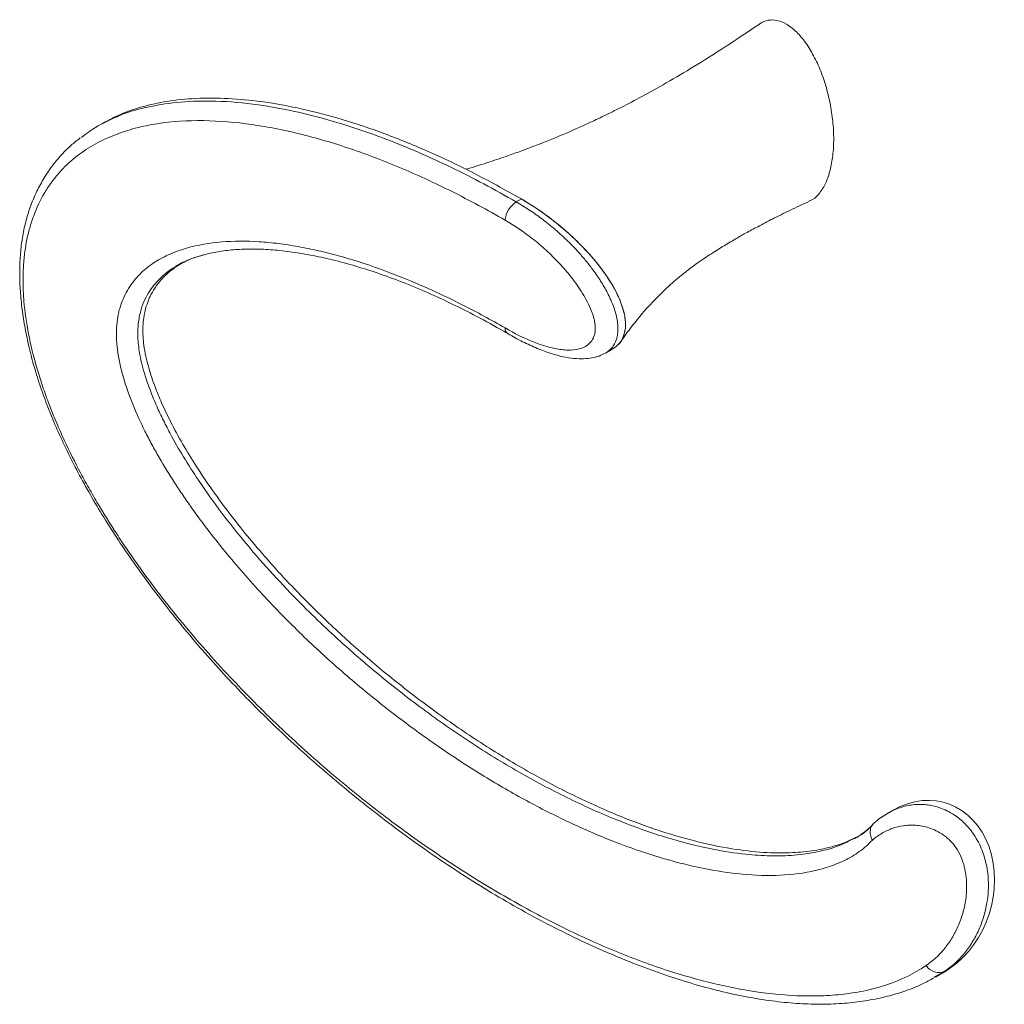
# Model space of a CAD drawing. Header units: millimetres. Extents: x -598 to 246, y 15 to 615.
# Tile 3 of 4: x 62 to 246, y 15 to 198. Entities that reach past the tile are written whole.
import ezdxf

# ---------------------------------------------------------------- set-up
doc = ezdxf.new("R2010")
doc.units = ezdxf.units.MM

msp = doc.modelspace()

# ---------------------------------------------------------------- linework, layer by layer
at = {"color": 7, "linetype": 'Continuous', "lineweight": 15}
for p, q in [((77.221, 179.096), (76.265, 178.544)), ((154.554, 164.438), (155.504, 164.987)), ((91.293, 152.529), (90.967, 152.364)), ((171.17, 136.209), (170.933, 136.102)), ((171.207, 136.228), (172.575, 137.018)), ((224.927, 50.863), (223.916, 50.28)), ((221.682, 48.704), (221.683, 48.704)), ((217.66, 45.596), (217.829, 45.677)), ((235.567, 21.348), (234.617, 20.799)), ((232.774, 19.794), (232.557, 19.676)), ((232.832, 19.679), (233.787, 20.231))]:
    msp.add_line(p, q, dxfattribs=at)
at = {"color": 8, "linetype": 'Continuous', "lineweight": 15}
msp.add_line((234.617, 20.799), (232.774, 19.794), dxfattribs=at)
at = {"color": 7, "linetype": 'Continuous', "lineweight": 15}
for centre, radius, start, end in [((157.087, 160.513), 4.671, 122.83562, 173.54588), ((233.473, 23.331), 2.778, 211.94697, 294.31743)]:
    msp.add_arc(centre, radius, start, end, dxfattribs=at)
at = {"color": 8, "linetype": 'Continuous', "lineweight": 15}
msp.add_arc((153.813, 140.932), 1.368, 181.04528, 236.52983, dxfattribs=at)
at = {"color": 7, "linetype": 'Continuous', "lineweight": 15}
for centre, major_axis, ratio, start_param, end_param in [((155.504, 152.738), (18.395, -14.59), 0.432051, 6.1177452, 8.1841124), ((229.75, 35.793), (5.066, 16.413), 0.804462, 3.9317824, 6.996909)]:
    msp.add_ellipse(centre, major_axis=major_axis, ratio=ratio, start_param=start_param, end_param=end_param, dxfattribs=at)
for points, knots in [([(199.972, 197.646), (197.837, 196.207), (193.799, 193.486), (187.995, 189.843), (182.816, 186.774), (178.271, 184.244), (174.386, 182.204), (171.058, 180.548), (167.465, 178.848), (163.505, 177.095), (160.001, 175.669), (157.466, 174.691), (155.506, 173.959), (152.834, 173.001), (149.337, 171.832), (146.68, 170.973), (145.16, 170.544), (145.115, 170.531)], [0, 0, 0, 0, 0.1284649, 0.2429245, 0.3433756, 0.4298156, 0.5022487, 0.5607356, 0.6119406, 0.6952537, 0.7692241, 0.7918742, 0.8237934, 0.8686713, 0.9266195, 0.997812, 1, 1, 1, 1]), ([(205.002, 197.644), (204.416, 197.919), (203.213, 198.486), (201.544, 198.411), (200.457, 198.081), (200.02, 197.66), (199.985, 197.627)], [0, 0, 0, 0, 0.3023232, 0.6215208, 0.9697534, 1, 1, 1, 1]), ([(209.286, 164.642), (209.5, 164.719), (210.287, 165.002), (211.33, 166.156), (212.434, 167.976), (213.233, 170.342), (213.73, 173.104), (213.896, 176.178), (213.73, 179.444), (213.235, 182.78), (212.43, 186.064), (211.344, 189.174), (210.013, 192.002), (208.478, 194.427), (206.786, 196.419), (205.586, 197.243), (205.002, 197.644)], [0, 0, 0, 0, 0.02595597, 0.09559238, 0.17145967, 0.25265975, 0.33771578, 0.42478744, 0.51185911, 0.59691513, 0.67811521, 0.75398251, 0.82361891, 0.8869563, 0.94501272, 1, 1, 1, 1]), ([(155.504, 164.987), (152.429, 166.699), (146.384, 170.065), (137.525, 174.202), (129.094, 177.579), (121.165, 180.176), (113.796, 182.045), (107.023, 183.239), (100.679, 183.84), (94.809, 183.86), (89.443, 183.322), (84.764, 182.301), (80.71, 180.936), (78.344, 179.687), (77.222, 179.094)], [0, 0, 0, 0, 0.1088244, 0.2139103, 0.3147132, 0.4105364, 0.5008596, 0.5854183, 0.6641388, 0.7440611, 0.8172678, 0.8841172, 0.9450386, 1, 1, 1, 1]), ([(73.319, 176.486), (74.178, 177.141), (76.229, 178.708), (78.592, 179.741), (79.967, 180.342)], [0, 0, 0, 0, 0.4182716, 1, 1, 1, 1]), ([(152.445, 161.038), (150.795, 161.991), (149.145, 162.912), (145.846, 164.689), (144.198, 165.544), (139.267, 168.008), (135.993, 169.514), (129.475, 172.245), (126.23, 173.471), (119.77, 175.625), (116.569, 176.548), (111.82, 177.68), (110.245, 178.015), (107.121, 178.595), (105.573, 178.84), (100.969, 179.431), (97.953, 179.635), (92.056, 179.603), (89.195, 179.366), (85.75, 178.745), (85.068, 178.604), (83.716, 178.289), (83.048, 178.113), (81.074, 177.536), (79.799, 177.081), (77.337, 176.022), (76.15, 175.417), (73.874, 174.04), (72.785, 173.269), (70.718, 171.535), (69.74, 170.573), (68.6, 169.231), (68.376, 168.956), (67.939, 168.394), (67.726, 168.107), (67.104, 167.228), (66.711, 166.619), (65.599, 164.716), (64.949, 163.347), (64.126, 161.13), (63.876, 160.363), (63.432, 158.771), (63.238, 157.946), (62.909, 156.256), (62.775, 155.388), (62.568, 153.605), (62.495, 152.688), (62.411, 150.817), (62.401, 149.864), (62.444, 147.922), (62.497, 146.931), (62.749, 143.917), (63.039, 141.873), (63.843, 137.725), (64.357, 135.62), (65.287, 132.42), (65.623, 131.344), (66.339, 129.208), (66.718, 128.144), (67.916, 124.963), (68.794, 122.857), (70.693, 118.67), (71.713, 116.59), (73.34, 113.487), (73.9, 112.454), (75.04, 110.41), (75.623, 109.396), (77.406, 106.377), (78.64, 104.395), (80.553, 101.465), (81.202, 100.494), (82.516, 98.57), (83.179, 97.62), (86.529, 92.917), (89.311, 89.318), (95.04, 82.38), (97.987, 79.044), (102.516, 74.21), (104.043, 72.628), (107.133, 69.518), (108.695, 67.992), (113.402, 63.517), (116.578, 60.664), (121.393, 56.563), (123.007, 55.226), (126.243, 52.617), (127.865, 51.345), (131.121, 48.86), (132.753, 47.649), (136.027, 45.286), (137.669, 44.135), (142.597, 40.778), (145.89, 38.666), (150.838, 35.684), (152.489, 34.721), (155.788, 32.86), (157.436, 31.962), (160.73, 30.232), (162.376, 29.399), (165.665, 27.8), (167.309, 27.034), (172.226, 24.842), (175.487, 23.521), (180.352, 21.759), (181.97, 21.208), (185.189, 20.186), (186.79, 19.714), (189.976, 18.852), (191.56, 18.462), (194.712, 17.767), (196.28, 17.462), (200.942, 16.687), (203.995, 16.354), (208.482, 16.168), (209.964, 16.158), (212.882, 16.253), (214.318, 16.357), (217.141, 16.688), (218.528, 16.916), (220.567, 17.358), (221.241, 17.523), (222.569, 17.888), (223.224, 18.087), (226.45, 19.176), (228.879, 20.336), (231.115, 21.861)], [0, 0, 0, 0, 0.015625, 0.015625, 0.03125, 0.03125, 0.0625, 0.0625, 0.09375, 0.09375, 0.125, 0.125, 0.140625, 0.140625, 0.15625, 0.15625, 0.1875, 0.1875, 0.21875, 0.21875, 0.2265625, 0.2265625, 0.234375, 0.234375, 0.25, 0.25, 0.265625, 0.265625, 0.28125, 0.28125, 0.296875, 0.296875, 0.3007812, 0.3007812, 0.3046875, 0.3046875, 0.3125, 0.3125, 0.328125, 0.328125, 0.3359375, 0.3359375, 0.34375, 0.34375, 0.3515625, 0.3515625, 0.359375, 0.359375, 0.3671875, 0.3671875, 0.375, 0.375, 0.390625, 0.390625, 0.40625, 0.40625, 0.4140625, 0.4140625, 0.421875, 0.421875, 0.4375, 0.4375, 0.453125, 0.453125, 0.4609375, 0.4609375, 0.46875, 0.46875, 0.484375, 0.484375, 0.4921875, 0.4921875, 0.5, 0.5, 0.53125, 0.53125, 0.5625, 0.5625, 0.578125, 0.578125, 0.59375, 0.59375, 0.625, 0.625, 0.640625, 0.640625, 0.65625, 0.65625, 0.671875, 0.671875, 0.6875, 0.6875, 0.71875, 0.71875, 0.734375, 0.734375, 0.75, 0.75, 0.765625, 0.765625, 0.78125, 0.78125, 0.8125, 0.8125, 0.828125, 0.828125, 0.84375, 0.84375, 0.859375, 0.859375, 0.875, 0.875, 0.90625, 0.90625, 0.921875, 0.921875, 0.9375, 0.9375, 0.953125, 0.953125, 0.9609375, 0.9609375, 0.96875, 0.96875, 1, 1, 1, 1]), ([(73.075, 176.375), (72.513, 175.937), (71.2, 174.914), (69.355, 173.029), (67.544, 170.8), (65.985, 168.399), (64.672, 165.85), (63.606, 163.166), (62.783, 160.356), (62.203, 157.462), (61.867, 154.473), (61.751, 151.39), (61.848, 148.157), (62.159, 144.78), (62.683, 141.28), (63.418, 137.682), (64.362, 134.012), (65.505, 130.305), (66.844, 126.593), (68.39, 122.8), (70.153, 118.9), (72.16, 114.863), (74.387, 110.751), (76.839, 106.565), (79.517, 102.31), (82.422, 97.994), (85.572, 93.599), (88.971, 89.121), (92.608, 84.603), (96.447, 80.104), (100.465, 75.658), (104.667, 71.262), (109.06, 66.915), (113.65, 62.618), (118.443, 58.371), (123.445, 54.174), (128.663, 50.026), (134.047, 45.982), (139.538, 42.104), (145.066, 38.443), (150.623, 35.007), (156.197, 31.805), (161.774, 28.846), (167.341, 26.137), (172.886, 23.685), (178.4, 21.495), (183.867, 19.568), (189.222, 17.939), (194.393, 16.633), (199.328, 15.658), (204.032, 15.002), (208.511, 14.656), (212.773, 14.609), (216.822, 14.851), (220.666, 15.378), (224.155, 16.135), (227.406, 17.14), (230.181, 18.237), (231.877, 19.174), (232.597, 19.572)], [0, 0, 0, 0, 0.0105141, 0.0245413, 0.0381512, 0.0513591, 0.0641984, 0.076713, 0.088952, 0.1009751, 0.1124007, 0.1239188, 0.1356552, 0.1475948, 0.159718, 0.1719961, 0.1843906, 0.1968533, 0.2093144, 0.2217667, 0.2352224, 0.24909, 0.2634397, 0.2783201, 0.2937698, 0.3098132, 0.326454, 0.3440459, 0.3623801, 0.3810902, 0.4002406, 0.4198895, 0.4400942, 0.4609105, 0.482393, 0.5045944, 0.5275661, 0.5514083, 0.5753155, 0.5993019, 0.6233488, 0.6474359, 0.6715423, 0.6956416, 0.7197099, 0.7437257, 0.767732, 0.7915888, 0.8145713, 0.8367242, 0.8581038, 0.8787668, 0.8987698, 0.9181699, 0.9370267, 0.9554099, 0.9710545, 0.9876986, 1, 1, 1, 1]), ([(173.332, 137.598), (173.378, 137.624), (173.961, 137.962), (174.646, 139.21), (175.089, 141.425), (174.67, 144.182), (173.495, 147.207), (171.643, 150.394), (169.198, 153.638), (166.247, 156.84), (162.897, 159.878), (159.271, 162.679), (156.771, 164.21), (155.504, 164.987)], [0, 0, 0, 0, 0.0068536, 0.0863116, 0.1596965, 0.2330813, 0.3125394, 0.4021427, 0.5034824, 0.6161561, 0.7383705, 0.8674113, 1, 1, 1, 1]), ([(174.07, 138.379), (174.742, 139.327), (175.981, 141.074), (177.965, 143.506), (179.733, 145.477), (181.276, 147.056), (182.691, 148.412), (184.038, 149.616), (185.364, 150.731), (187.14, 152.124), (189.356, 153.71), (191.804, 155.313), (193.885, 156.584), (195.72, 157.658), (197.516, 158.673), (199.793, 159.907), (202.552, 161.334), (205.789, 162.931), (208.093, 164.001), (209.322, 164.572)], [0, 0, 0, 0, 0.0927864, 0.1711335, 0.2352875, 0.2856418, 0.3283112, 0.3776658, 0.4219524, 0.4733808, 0.542188, 0.6075314, 0.6638037, 0.6944233, 0.735209, 0.7861609, 0.8472743, 0.9185499, 1, 1, 1, 1]), ([(152.445, 140.907), (154.194, 139.897), (155.898, 139.052), (158.389, 138.042), (159.208, 137.75), (160.825, 137.265), (161.623, 137.073), (162.802, 136.88), (163.193, 136.832), (163.955, 136.774), (164.329, 136.764), (165.426, 136.799), (166.125, 136.906), (167.104, 137.261), (167.415, 137.412), (167.991, 137.794), (168.26, 138.028), (168.723, 138.593), (168.918, 138.923), (169.134, 139.519), (169.192, 139.735), (169.273, 140.19), (169.297, 140.431), (169.309, 140.942), (169.297, 141.211), (169.237, 141.757), (169.191, 142.037), (169.066, 142.609), (168.989, 142.899), (168.812, 143.474), (168.712, 143.76), (168.382, 144.618), (168.122, 145.191), (167.559, 146.296), (167.255, 146.833), (166.613, 147.884), (166.273, 148.4), (165.572, 149.401), (165.211, 149.884), (164.107, 151.293), (163.34, 152.178), (161.757, 153.861), (160.937, 154.664), (159.284, 156.167), (158.449, 156.872), (155.917, 158.863), (154.197, 160.027), (152.445, 161.038)], [0, 0, 0, 0, 0.125, 0.125, 0.1875, 0.1875, 0.25, 0.25, 0.28125, 0.28125, 0.3125, 0.3125, 0.375, 0.375, 0.40625, 0.40625, 0.4375, 0.4375, 0.46875, 0.46875, 0.484375, 0.484375, 0.5, 0.5, 0.515625, 0.515625, 0.53125, 0.53125, 0.546875, 0.546875, 0.5625, 0.5625, 0.59375, 0.59375, 0.625, 0.625, 0.65625, 0.65625, 0.6875, 0.6875, 0.75, 0.75, 0.8125, 0.8125, 0.875, 0.875, 1, 1, 1, 1]), ([(221.078, 45.294), (220.7, 44.885), (220.304, 44.502), (219.482, 43.782), (219.057, 43.446), (217.745, 42.504), (216.82, 41.96), (215.372, 41.249), (214.879, 41.03), (213.874, 40.624), (213.362, 40.438), (211.81, 39.928), (210.751, 39.652), (207.51, 38.985), (205.266, 38.756), (200.644, 38.639), (198.264, 38.753), (193.394, 39.279), (190.923, 39.688), (187.169, 40.495), (185.91, 40.796), (183.376, 41.459), (182.102, 41.822), (178.267, 42.995), (175.689, 43.892), (170.505, 45.897), (167.901, 47.004), (162.671, 49.418), (160.054, 50.722), (154.815, 53.514), (152.193, 55.004), (148.257, 57.376), (146.942, 58.191), (144.323, 59.862), (143.017, 60.718), (139.11, 63.349), (136.521, 65.186), (131.374, 69.03), (128.815, 71.036), (123.732, 75.227), (121.207, 77.414), (117.446, 80.841), (116.197, 82.009), (113.709, 84.397), (112.468, 85.619), (108.772, 89.362), (106.361, 91.94), (101.66, 97.283), (99.37, 100.049), (96.047, 104.369), (94.958, 105.838), (93.357, 108.091), (92.828, 108.851), (91.784, 110.388), (91.268, 111.166), (89.749, 113.512), (88.773, 115.101), (87.372, 117.525), (86.915, 118.34), (86.026, 119.987), (85.596, 120.815), (84.353, 123.305), (83.588, 124.977), (82.561, 127.508), (82.239, 128.356), (81.641, 130.059), (81.364, 130.919), (80.873, 132.628), (80.657, 133.476), (80.386, 134.739), (80.305, 135.16), (80.16, 135.992), (80.098, 136.403), (79.941, 137.621), (79.878, 138.413), (79.831, 139.957), (79.852, 140.707), (79.974, 142.168), (80.077, 142.867), (80.291, 143.868), (80.371, 144.195), (80.55, 144.831), (80.647, 145.139), (81.174, 146.635), (81.716, 147.691), (82.665, 149.119), (83.004, 149.568), (83.723, 150.419), (84.104, 150.821), (85.298, 151.959), (86.154, 152.617), (87.96, 153.776), (88.91, 154.276), (90.395, 154.927), (90.901, 155.126), (91.922, 155.492), (92.44, 155.659), (95.057, 156.416), (97.246, 156.784), (101.769, 157.155), (104.103, 157.156), (107.699, 156.924), (108.913, 156.807), (111.357, 156.502), (112.587, 156.313), (115.066, 155.869), (116.314, 155.613), (118.827, 155.037), (120.092, 154.718), (123.9, 153.671), (126.453, 152.856), (131.587, 151.014), (134.167, 149.987), (139.352, 147.732), (141.958, 146.504), (145.885, 144.512), (147.197, 143.823), (149.82, 142.4), (151.133, 141.665), (152.445, 140.907)], [0, 0, 0, 0, 0.0078125, 0.0078125, 0.015625, 0.015625, 0.03125, 0.03125, 0.0390625, 0.0390625, 0.046875, 0.046875, 0.0625, 0.0625, 0.09375, 0.09375, 0.125, 0.125, 0.15625, 0.15625, 0.171875, 0.171875, 0.1875, 0.1875, 0.21875, 0.21875, 0.25, 0.25, 0.28125, 0.28125, 0.3125, 0.3125, 0.328125, 0.328125, 0.34375, 0.34375, 0.375, 0.375, 0.40625, 0.40625, 0.4375, 0.4375, 0.453125, 0.453125, 0.46875, 0.46875, 0.5, 0.5, 0.53125, 0.53125, 0.546875, 0.546875, 0.5546875, 0.5546875, 0.5625, 0.5625, 0.578125, 0.578125, 0.5859375, 0.5859375, 0.59375, 0.59375, 0.609375, 0.609375, 0.6171875, 0.6171875, 0.625, 0.625, 0.6328125, 0.6328125, 0.6367187, 0.6367187, 0.640625, 0.640625, 0.6484375, 0.6484375, 0.65625, 0.65625, 0.6640625, 0.6640625, 0.6679687, 0.6679687, 0.671875, 0.671875, 0.6875, 0.6875, 0.6953125, 0.6953125, 0.703125, 0.703125, 0.71875, 0.71875, 0.734375, 0.734375, 0.7421875, 0.7421875, 0.75, 0.75, 0.78125, 0.78125, 0.8125, 0.8125, 0.828125, 0.828125, 0.84375, 0.84375, 0.859375, 0.859375, 0.875, 0.875, 0.90625, 0.90625, 0.9375, 0.9375, 0.96875, 0.96875, 0.984375, 0.984375, 1, 1, 1, 1]), ([(90.959, 152.433), (91.194, 152.58), (92.018, 153.098), (93.657, 153.786), (95.906, 154.527), (98.486, 155.114), (101.329, 155.508), (104.447, 155.675), (107.769, 155.605), (111.321, 155.291), (115.119, 154.725), (119.187, 153.897), (123.493, 152.793), (127.994, 151.403), (132.628, 149.737), (137.372, 147.796), (142.222, 145.585), (147.173, 143.076), (150.796, 141.131), (152.766, 139.955), (153.053, 139.784)], [0, 0, 0, 0, 0.0168469, 0.0592071, 0.1040616, 0.1518685, 0.2047185, 0.2584592, 0.3139484, 0.3715728, 0.4317407, 0.4948505, 0.5614928, 0.6298659, 0.699189, 0.7695533, 0.8410225, 0.9136398, 0.9874264, 1, 1, 1, 1]), ([(92.222, 153.116), (91.442, 152.621), (90.012, 151.715), (88.297, 150.068), (87.048, 148.459), (86.168, 146.914), (85.521, 145.342), (85.081, 143.738), (84.843, 142.086), (84.772, 140.522), (84.838, 138.91), (85.051, 137.097), (85.486, 134.91), (86.159, 132.477), (87.104, 129.762), (88.347, 126.741), (90.054, 123.167), (92.195, 119.246), (94.792, 114.989), (97.867, 110.426), (101.61, 105.375), (106.084, 99.869), (111.338, 93.971), (117.265, 87.904), (123.826, 81.773), (130.954, 75.701), (138.691, 69.727), (146.943, 63.998), (155.676, 58.619), (164.563, 53.852), (173.268, 49.906), (181.378, 46.9), (188.789, 44.783), (195.424, 43.474), (201.16, 42.881), (206.032, 42.859), (210.108, 43.258), (213.533, 44.005), (216.136, 44.854), (217.528, 45.577), (218.045, 45.845)], [0, 0, 0, 0, 0.0200703, 0.0367642, 0.0506283, 0.0621898, 0.0719427, 0.0826451, 0.0917602, 0.0997424, 0.1073343, 0.1159597, 0.1259594, 0.1380544, 0.1495356, 0.1632643, 0.1797416, 0.1995186, 0.2193393, 0.2423568, 0.2689056, 0.2992499, 0.333591, 0.3720374, 0.4120319, 0.4554973, 0.5021074, 0.5513128, 0.6027382, 0.6572101, 0.7091652, 0.7581267, 0.8034622, 0.8448375, 0.88211, 0.9135033, 0.9413808, 0.9659206, 0.9873494, 1, 1, 1, 1]), ([(153.051, 139.821), (153.479, 139.568), (154.835, 138.765), (157.101, 137.662), (159.713, 136.566), (162.123, 135.785), (164.282, 135.311), (166.193, 135.124), (167.862, 135.163), (169.334, 135.434), (170.424, 135.783), (170.992, 136.132), (171.154, 136.231)], [0, 0, 0, 0, 0.0693035, 0.2197041, 0.3695915, 0.5003146, 0.6193032, 0.7282609, 0.8193511, 0.8984194, 0.9710922, 1, 1, 1, 1]), ([(223.925, 50.263), (223.446, 49.984), (222.565, 49.47), (221.772, 48.791), (221.41, 48.481)], [0, 0, 0, 0, 0.543199, 1, 1, 1, 1]), ([(221.236, 48.255), (220.851, 47.86), (220.03, 47.017), (218.866, 46.151), (218.045, 45.721), (217.788, 45.587)], [0, 0, 0, 0, 0.3767702, 0.8051043, 1, 1, 1, 1]), ([(221.421, 48.469), (221.298, 48.372), (220.959, 48.106), (220.682, 47.413), (220.622, 46.516), (220.823, 45.795), (221.018, 45.402), (221.072, 45.305), (221.078, 45.294)], [0, 0, 0, 0, 0.1458653, 0.4018023, 0.6578513, 0.9140973, 0.9901026, 1, 1, 1, 1]), ([(231.115, 21.861), (232.346, 22.701), (233.439, 23.711), (234.893, 25.457), (235.346, 26.078), (236.187, 27.403), (236.575, 28.107), (237.1, 29.234), (237.265, 29.621), (237.572, 30.414), (237.714, 30.82), (238.104, 32.072), (238.315, 32.951), (238.609, 34.817), (238.689, 35.788), (238.67, 37.319), (238.64, 37.843), (238.549, 38.653), (238.511, 38.927), (238.417, 39.486), (238.361, 39.771), (238.227, 40.344), (238.15, 40.632), (237.973, 41.212), (237.872, 41.505), (237.528, 42.383), (237.251, 42.955), (236.823, 43.648), (236.733, 43.786), (236.547, 44.054), (236.452, 44.185), (236.157, 44.567), (235.949, 44.808), (235.514, 45.265), (235.289, 45.476), (234.834, 45.865), (234.603, 46.044), (233.902, 46.538), (233.441, 46.803), (232.53, 47.246), (232.076, 47.425), (231.199, 47.708), (230.773, 47.815), (229.94, 47.973), (229.534, 48.025), (228.737, 48.083), (228.346, 48.088), (227.589, 48.059), (227.22, 48.024), (226.14, 47.867), (225.454, 47.692), (224.46, 47.335), (224.134, 47.199), (223.493, 46.898), (223.177, 46.732), (222.248, 46.188), (221.653, 45.769), (221.078, 45.294)], [0, 0, 0, 0, 0.125, 0.125, 0.1875, 0.1875, 0.25, 0.25, 0.28125, 0.28125, 0.3125, 0.3125, 0.375, 0.375, 0.4375, 0.4375, 0.46875, 0.46875, 0.484375, 0.484375, 0.5, 0.5, 0.515625, 0.515625, 0.53125, 0.53125, 0.5625, 0.5625, 0.5703125, 0.5703125, 0.578125, 0.578125, 0.59375, 0.59375, 0.609375, 0.609375, 0.625, 0.625, 0.65625, 0.65625, 0.6875, 0.6875, 0.71875, 0.71875, 0.75, 0.75, 0.78125, 0.78125, 0.8125, 0.8125, 0.875, 0.875, 0.90625, 0.90625, 0.9375, 0.9375, 1, 1, 1, 1]), ([(233.786, 20.233), (233.798, 20.239), (234.426, 20.549), (235.002, 20.952), (235.567, 21.348)], [0, 0, 0, 0, 0.01846734, 1, 1, 1, 1])]:
    msp.add_open_spline(points, degree=3, knots=knots, dxfattribs=at)
at = {"color": 8, "linetype": 'Continuous', "lineweight": 15}
for points, knots in [([(79.967, 180.342), (80.013, 180.365), (81.452, 181.079), (84.912, 182.017), (90.355, 183.071), (96.942, 183.404), (104.284, 182.965), (111.584, 181.759), (118.249, 180.145), (124.188, 178.357), (130.185, 176.221), (136.232, 173.758), (142.331, 170.962), (148.445, 167.882), (152.525, 165.582), (154.554, 164.438)], [0, 0, 0, 0, 0.00234505, 0.07394827, 0.1609675, 0.24857338, 0.35563264, 0.46337547, 0.53991946, 0.61664107, 0.69303321, 0.76957254, 0.84654014, 0.92364438, 1, 1, 1, 1]), ([(154.554, 164.438), (155.342, 163.964), (156.922, 163.015), (159.279, 161.344), (161.622, 159.481), (163.65, 157.654), (165.358, 155.944), (166.764, 154.407), (168.132, 152.763), (169.253, 151.259), (170.376, 149.593), (171.255, 148.114), (171.963, 146.7), (172.489, 145.516), (172.889, 144.442), (173.239, 143.214), (173.466, 142.102), (173.569, 140.894), (173.507, 139.767), (173.306, 138.875), (172.95, 137.978), (172.511, 137.304), (171.874, 136.674), (171.47, 136.345), (171.176, 136.212), (171.17, 136.209)], [0, 0, 0, 0, 0.07914098, 0.15864642, 0.23939432, 0.32063685, 0.37236755, 0.4243007, 0.47702224, 0.53011279, 0.56018729, 0.62101828, 0.65191214, 0.67221383, 0.71335718, 0.73428499, 0.76681879, 0.80020998, 0.83301941, 0.86678452, 0.8893217, 0.9354161, 0.95896838, 0.99926004, 1, 1, 1, 1]), ([(96.319, 154.58), (95.46, 154.349), (93.678, 153.87), (92.106, 152.987), (91.293, 152.529)], [0, 0, 0, 0, 0.4825194, 1, 1, 1, 1]), ([(90.967, 152.364), (90.893, 152.328), (89.791, 151.778), (88.423, 150.594), (86.844, 148.911), (85.822, 147.473), (84.951, 145.818), (84.256, 143.831), (83.845, 141.497), (83.815, 138.794), (84.22, 135.616), (85.042, 132.41), (86.116, 129.317), (87.212, 126.638), (88.456, 123.956), (90.15, 120.656), (92.369, 116.792), (95.589, 111.771), (99.521, 106.287), (104.206, 100.419), (109.136, 94.795), (113.924, 89.774), (118.483, 85.319), (122.777, 81.368), (127.135, 77.588), (131.535, 73.988), (135.961, 70.57), (140.41, 67.329), (144.888, 64.258), (150.869, 60.406), (158.366, 56.032), (165.838, 52.275), (171.784, 49.664), (176.205, 47.913), (180.599, 46.371), (185.629, 44.847), (191.272, 43.494), (196.959, 42.615), (202.025, 42.283), (206.501, 42.39), (210.825, 42.996), (214.598, 44.01), (216.751, 45.125), (217.66, 45.596)], [0, 0, 0, 0, 0.0017738, 0.0267084, 0.0385541, 0.0504702, 0.0626791, 0.0750348, 0.0890769, 0.1026433, 0.1165973, 0.1346408, 0.1467855, 0.1590344, 0.1715372, 0.1841016, 0.2056236, 0.2273145, 0.2589749, 0.2908969, 0.3234461, 0.3561482, 0.3825264, 0.4089595, 0.4355428, 0.4621705, 0.4886237, 0.5151137, 0.5417115, 0.5683437, 0.6213044, 0.6745269, 0.7009739, 0.7274567, 0.7538699, 0.7803239, 0.8190973, 0.8580401, 0.8876064, 0.9172897, 0.9474355, 0.9778026, 1, 1, 1, 1]), ([(222.735, 49.516), (222.758, 49.533), (223.155, 49.841), (223.928, 50.301), (225.055, 50.891), (226.19, 51.342), (227.381, 51.684), (228.619, 51.897), (229.783, 51.965), (230.858, 51.921), (231.845, 51.796), (232.876, 51.571), (234.035, 51.203), (235.329, 50.63), (236.581, 49.868), (237.664, 49.02), (238.418, 48.304), (239.159, 47.489), (239.729, 46.756), (240.429, 45.703), (241.093, 44.498), (241.705, 43.028), (242.146, 41.617), (242.436, 40.329), (242.684, 38.701), (242.766, 37.17), (242.709, 35.334), (242.532, 33.803), (242.216, 32.237), (241.865, 30.942), (241.442, 29.704), (240.945, 28.502), (240.375, 27.339), (239.733, 26.219), (239.032, 25.16), (238.269, 24.158), (237.446, 23.215), (236.56, 22.335), (235.623, 21.519), (234.952, 21.04), (234.617, 20.799)], [0, 0, 0, 0, 0.0021997, 0.0384726, 0.0706713, 0.1029558, 0.1355415, 0.1682521, 0.1997891, 0.2222492, 0.2449105, 0.2676888, 0.2907414, 0.3193516, 0.3482892, 0.3671711, 0.3864214, 0.3965269, 0.4169377, 0.4272675, 0.4518069, 0.4767863, 0.4983755, 0.5202933, 0.5403704, 0.5808899, 0.6013031, 0.642567, 0.6705665, 0.6986608, 0.7270017, 0.7554104, 0.785379, 0.8154094, 0.8456151, 0.8758748, 0.9067664, 0.9377127, 0.9688272, 1, 1, 1, 1]), ([(217.829, 45.677), (217.891, 45.706), (218.993, 46.228), (219.92, 47.049), (220.795, 47.824)], [0, 0, 0, 0, 0.0559282, 1, 1, 1, 1])]:
    msp.add_open_spline(points, degree=3, knots=knots, dxfattribs=at)

doc.saveas('drawing.dxf')
